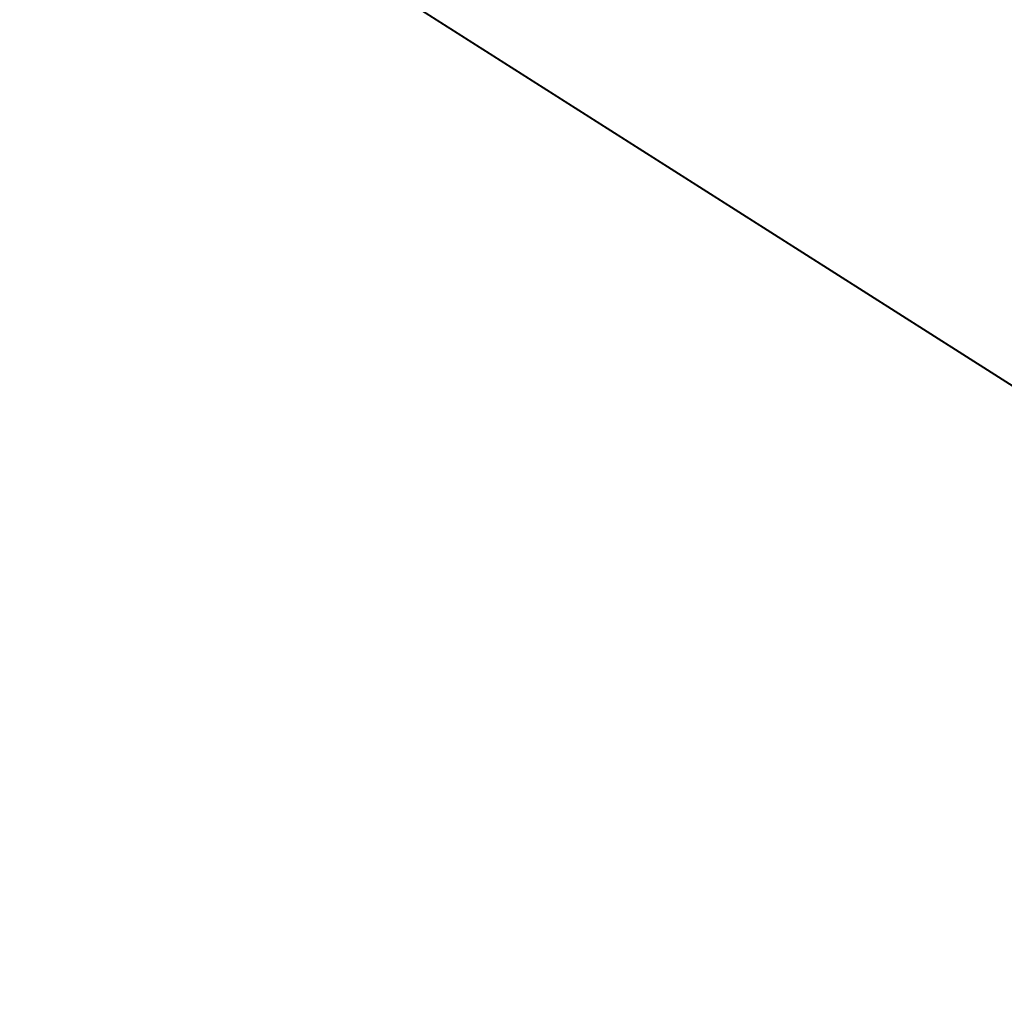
# Model space of a CAD drawing. Extents: x 1160061 to 2574774, y 200346 to 1150371.
# Tile 77 of 123: x 2177289 to 2330778, y 368393 to 521179. Entities that reach past the tile are written whole.
import ezdxf

# ---------------------------------------------------------------- set-up
doc = ezdxf.new("R2010")
doc.units = 0
doc.header["$MEASUREMENT"] = 0
doc.layers.add('Prop Drainage Structure Scour Hole Detail CELL', color=9, linetype='Continuous', lineweight=30)
doc.layers.add('Typical Terminator CELL', color=7, linetype='Continuous', lineweight=0)
doc.styles.add('Style-GEOMETRICFUTURA_211_M_L', font='GEOMETRICFUTURA_211_M_L.shx')
doc.dimstyles.new('erosion_control', dxfattribs={"dimtxt": 4.99999, "dimasz": 9.99998, "dimexe": 2.499995, "dimexo": 2.499995, "dimgap": 2.499995, "dimtad": 0, "dimtih": 1, "dimtoh": 1, "dimzin": 3, "dimdsep": 46, "dimtxsty": 'Style-GEOMETRICFUTURA_211_M_L', "dimcen": 0.09, "dimaunit": 1, "dimadec": 4, "dimazin": 3, "dimtfac": 1, "dimtofl": 0, "dimtmove": 0, "dimatfit": 1, "dimfxl": 1, "dimtzin": 3, "dimlwd": 106, "dimarcsym": 0})

# ---------------------------------------------------------------- blocks, each defined once
blk = doc.blocks.new('TERMINATOR_0.5')
at = {"color": 1, "linetype": 'Continuous', "lineweight": 0}
blk.add_line((0, 0), (-0.992551, -0.12183), dxfattribs=at)
at = {"layer": 'Typical Terminator CELL', "color": 1, "linetype": 'Continuous', "lineweight": 0, "extrusion": (0, 0, -1)}
blk.add_solid([(1.016539, 0.122782), (0, 0), (0.866019, -0.106299), (0.961185, -0.373521)], dxfattribs=at)
blk = doc.blocks.new('PROP DRAINAGE STRUCTURE SCOUR HOLE DETAIL')
at = {"layer": 'Prop Drainage Structure Scour Hole Detail CELL', "lineweight": 13, "annotation_type": 0, "has_hookline": 1, "hookline_direction": 1, "horizontal_direction": (0.160147, 0.987093, 0)}
for points, text_width in [([(85.237387, 180.033314), (574895.006536, 1339718.847286)], 35.884777), ([(107.358259, 42.535433), (574927.015532, 1339896.744006)], 61.936846), ([(116.167115, 46.576125), (574887.486302, 1339875.985101)], 7.606045), ([(117.374823, 167.995839), (574899.508765, 1339774.464058)], 48.18051), ([(148.543029, 41.906318), (574865.250415, 1339925.777013)], 36.375685), ([(165.787546, 46.508689), (574861.7786, 1339889.752708)], 17.053299)]:
    blk.add_leader(points, dimstyle='erosion_control', override={"dimtxt": 3.999992, "dimasz": 3.999992, "dimgap": 1.999996, "dimldrblk": 'TERMINATOR_0.5', "dimlwd": -2}, dxfattribs=dict(at, text_width=text_width))

msp = doc.modelspace()

# ---------------------------------------------------------------- block references
at = {"layer": 'Prop Drainage Structure Scour Hole Detail CELL', "rotation": 80.78459}
msp.add_blockref('PROP DRAINAGE STRUCTURE SCOUR HOLE DETAIL', (2482693, 368280), dxfattribs=at)

doc.saveas('drawing.dxf')
